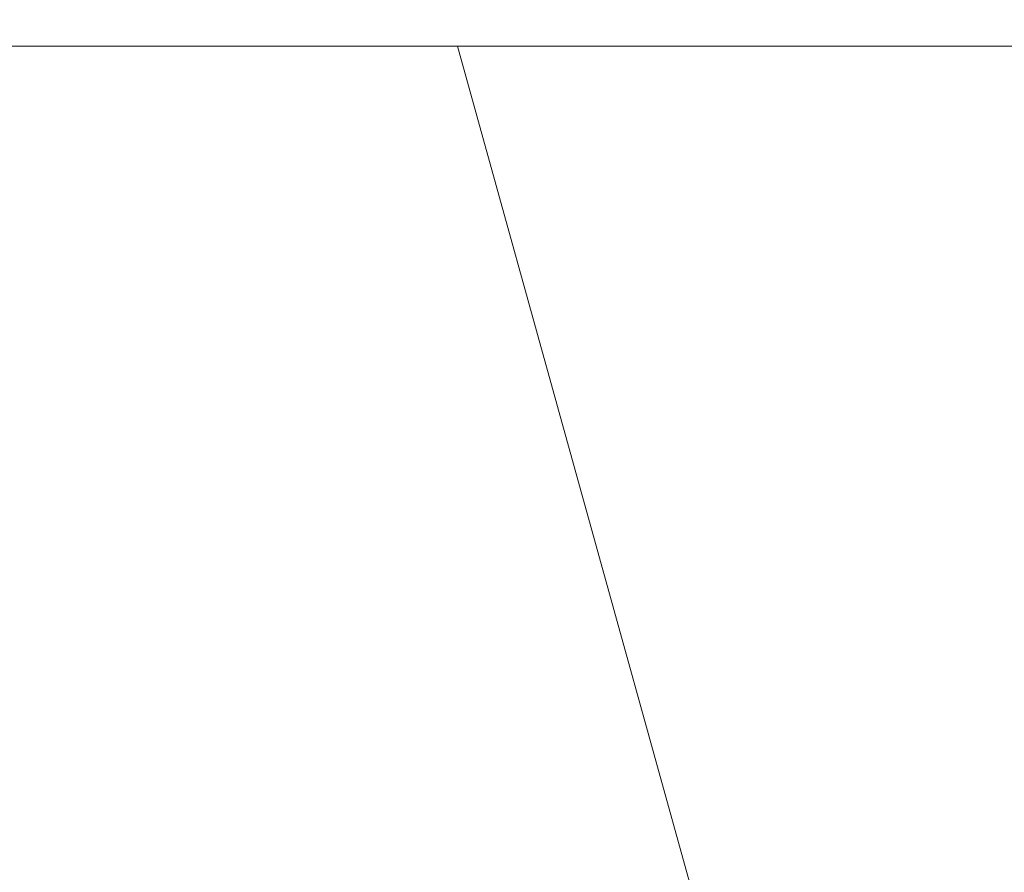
# Model space of a CAD drawing. Header units: millimetres. Extents: x -6861 to -4773, y 84 to 6892.
# Tile 103 of 108: x -6108.626 to -6108.2, y 6630.638 to 6631.007. Entities that reach past the tile are written whole.
import ezdxf

# ---------------------------------------------------------------- set-up
doc = ezdxf.new("R2010")
doc.units = ezdxf.units.MM
doc.layers.add('A-DETL-GENF', color=7, linetype='Continuous', lineweight=9)
doc.layers.add('E-LITE-EQPM', color=7, linetype='Continuous', lineweight=20)

# ---------------------------------------------------------------- blocks, each defined once
blk = doc.blocks.new('01 PODIUM EMPOTRADO CON MARCO 1_glb - PODIUM EMPOTRADO CON MARCO 3_dwg_NS-2254 ÍßÁ_1_5Ð_$$_É_îAÔO-V2-Planta_PDF')
at = {"lineweight": 9}
blk.add_line((0.75, -5.76385), (0.75, -4.93839), dxfattribs=at)
blk = doc.blocks.new('01 PODIUM EMPOTRADO CON MARCO 1_glb - 01 PODIUM EMPOTRADO CON MARCO 1-665813-Planta_PDF')
at = {"extrusion": (0, 0, -1), "zscale": -0.9999999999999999, "rotation": 164.4887155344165}
blk.add_blockref('01 PODIUM EMPOTRADO CON MARCO 1_glb - PODIUM EMPOTRADO CON MARCO 3_dwg_NS-2254 ÍßÁ_1_5Ð_$$_É_îAÔO-V2-Planta_PDF', (3232.68648, 6625.24121), dxfattribs=at)
blk = doc.blocks.new('01 PODIUM EMPOTRADO CON MARCO 1_glb - 01 PODIUM EMPOTRADO CON MARCO 1-V3-Planta_PDF')
at = {"extrusion": (0, 0, -1), "zscale": -0.9999999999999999, "rotation": 164.4887155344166}
blk.add_blockref('01 PODIUM EMPOTRADO CON MARCO 1_glb - PODIUM EMPOTRADO CON MARCO 3_dwg_NS-2254 ÍßÁ_1_5Ð_$$_É_îAÔO-V2-Planta_PDF', (3232.68648, 6625.24121), dxfattribs=at)

msp = doc.modelspace()

# ---------------------------------------------------------------- hatches: boundary and pattern name
at = {"layer": 'A-DETL-GENF', "true_color": 0xaaaaaa}
h = msp.add_hatch(dxfattribs=at)
h.set_pattern_fill('FP_1', color=253, style=0, pattern_type=2)
h.set_pattern_definition([(45, (-2874.932, 0), (-10.606602, 10.606602), []), (135, (-2874.932, 0), (-10.606602, -10.606602), [])])
h.paths.add_polyline_path([(-6123.89137, 6266.8957), (-5885.99137, 6266.8957), (-5885.99137, 6892.4957), (-6123.89137, 6892.4957), (-6123.89137, 6630.9957), (-5928.89137, 6630.9957), (-5928.89137, 6527.9957), (-6123.89137, 6527.9957), (-6123.89137, 6291.18408)])

# ---------------------------------------------------------------- linework, layer by layer
at = {"layer": 'E-LITE-EQPM', "color": 253, "true_color": 0xaaaaaa}
msp.add_line((-6123.89137, 6630.9957), (-5928.89137, 6630.9957), dxfattribs=at)

# ---------------------------------------------------------------- block references
at = {"layer": 'E-LITE-EQPM'}
for name in ['01 PODIUM EMPOTRADO CON MARCO 1_glb - 01 PODIUM EMPOTRADO CON MARCO 1-665813-Planta_PDF', '01 PODIUM EMPOTRADO CON MARCO 1_glb - 01 PODIUM EMPOTRADO CON MARCO 1-V3-Planta_PDF']:
    msp.add_blockref(name, (-2874.93154, 0), dxfattribs=at)

doc.saveas('drawing.dxf')
